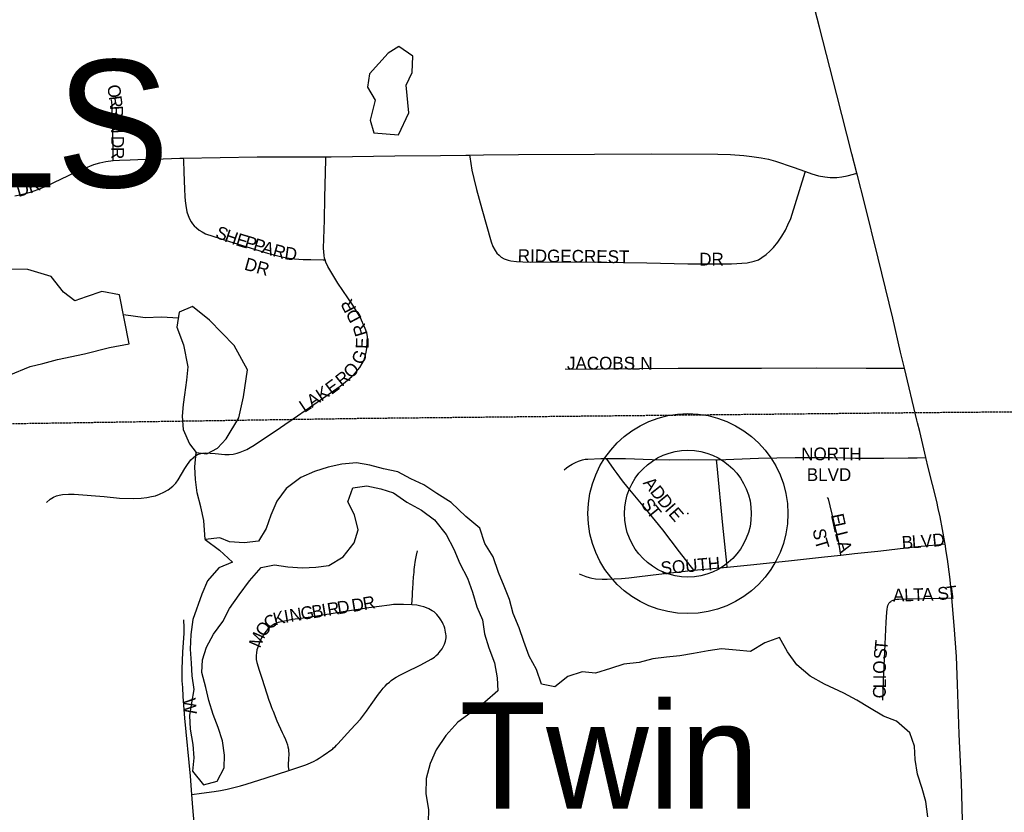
# Model space of a CAD drawing. Header units: feet. Extents: x 2113747 to 2516209, y 960708 to 1356798.
# Tile 85 of 206: x 2284998 to 2288863, y 1167205 to 1170318. Entities that reach past the tile are written whole.
import ezdxf

# ---------------------------------------------------------------- set-up
doc = ezdxf.new("R2010")
doc.units = ezdxf.units.FT
doc.header["$LTSCALE"] = 50
doc.header["$MEASUREMENT"] = 0
doc.linetypes.add('OhDOT_USTN3', pattern=[0.22, 0.165, -0.055])
for name, color, linetype in [('0_Xref', 7, 'Continuous'), ('GM_X_City_Street', 251, 'Continuous'), ('GM_X_City_Street_Text', 251, 'Continuous'), ('GM_X_Corporation_Text', 251, 'Continuous'), ('GM_X_Minor_Lake', 5, 'Continuous'), ('GM_X_Minor_River', 5, 'Continuous'), ('GM_X_State_Route', 1, 'Continuous'), ('GM_X_Township', 251, 'OhDOT_USTN3'), ('GM_X_Township_Subdivision', 4, 'Continuous'), ('GM_X_Township_Subdivision_Text', 4, 'Continuous'), ('GM_X_Unincorporated', 1, 'Continuous'), ('GM_X_Unincorporated_Location', 2, 'Continuous'), ('GM_X_Unincorporated_Text', 251, 'Continuous')]:
    doc.layers.add(name, color=color, linetype=linetype)
doc.styles.add('Styledgn030', font='dgn030.shx')

# ---------------------------------------------------------------- blocks, each defined once
blk = doc.blocks.new('Unicorp32')
at = {"layer": 'GM_X_Unincorporated'}
for radius in [392.8, 249]:
    blk.add_circle((0, 0), radius, dxfattribs=at)
blk = doc.blocks.new('POR')
at = {"layer": 'GM_X_City_Street', "flags": 128}
for points in [[(2285361.9, 1169929.7), (2285361.1, 1169950.2), (2285360, 1169982.8), (2285357.4, 1170003.2)], [(2285364.6, 1169764.5), (2285364.4, 1169802.5), (2285364.2, 1169834.2), (2285363.7, 1169855.5), (2285363.3, 1169874.1), (2285361.9, 1169929.7)], [(2284977.8, 1169625.7), (2285010.4, 1169632.4), (2285040.3, 1169640.7), (2285068.4, 1169651.1), (2285101, 1169664.6), (2285219.6, 1169720.4), (2285250.1, 1169734), (2285288.7, 1169749.2), (2285312.7, 1169756.4), (2285335.6, 1169760.8), (2285364.6, 1169764.5)], [(2285364.6, 1169764.5), (2285388.9, 1169766.6), (2285431.3, 1169768), (2285460.8, 1169769.5), (2285527.8, 1169770.9), (2285625.9, 1169773.7), (2285639.9, 1169773.9)], [(2285639.9, 1169773.9), (2285930.2, 1169779.1), (2286037.4, 1169780), (2286199.2, 1169779.8)], [(2285639.9, 1169773.9), (2285640.1, 1169766.5), (2285641.6, 1169719.7), (2285645.2, 1169652.8), (2285646.5, 1169623.6), (2285647.7, 1169606.6), (2285649.7, 1169588.7), (2285654.3, 1169563.5), (2285658.4, 1169549.2), (2285664, 1169535.9), (2285670.3, 1169524), (2285676.4, 1169516), (2285682.4, 1169508.9), (2285691.3, 1169500.6), (2285702.6, 1169491.2), (2285713.5, 1169484.7), (2285727.4, 1169477.6), (2285817.5, 1169448.2), (2285939.8, 1169410), (2285970.8, 1169401.3), (2286011.1, 1169391.2), (2286045.7, 1169383.4), (2286075.9, 1169378.5), (2286110.6, 1169376), (2286140.8, 1169376.5), (2286188.5, 1169375), (2286196.7, 1169374.8)], [(2286196.7, 1169374.8), (2286194.6, 1169381.1), (2286193.1, 1169391.5), (2286190.3, 1169421), (2286193.8, 1169530.5), (2286195.8, 1169619.9), (2286199.2, 1169768.3), (2286199.2, 1169779.8)], [(2286199.2, 1169779.8), (2286220.9, 1169779.8), (2286470.4, 1169783.6), (2286650.3, 1169784.6), (2286749.7, 1169785.9), (2286763.3, 1169786.1)], [(2286763.3, 1169786.1), (2286817.9, 1169786.7), (2286955.8, 1169788.5), (2287253.9, 1169790.3), (2287476.5, 1169790.8), (2287739, 1169789.9), (2287788.8, 1169788.2), (2287840.2, 1169784.7), (2287872.1, 1169781.2), (2287908.1, 1169776.1), (2287937.7, 1169769.9), (2287964.8, 1169762.4), (2288034.1, 1169739), (2288082.2, 1169721.7)], [(2286763.3, 1169786.1), (2286764.3, 1169778.9), (2286772.9, 1169727.4), (2286781.1, 1169694.2), (2286791.6, 1169650.6), (2286811.7, 1169575.2), (2286848.8, 1169445.7), (2286855.8, 1169427.2), (2286864.1, 1169411.8), (2286871, 1169401.6), (2286879.5, 1169392.9), (2286888.4, 1169385.9), (2286899.8, 1169379.5), (2286915, 1169373.9), (2286926.1, 1169371.3), (2286948.1, 1169368.5), (2286973.1, 1169366.9), (2287003.4, 1169366.3), (2287141.6, 1169367.4), (2287276.1, 1169366.3), (2287459.9, 1169363), (2287620.7, 1169359.9), (2287791.6, 1169358.7), (2287854.3, 1169363), (2287881.7, 1169369.2), (2287898, 1169375.1), (2287911.5, 1169383.6), (2287927.9, 1169395.7), (2287943.1, 1169408.8), (2287957.7, 1169423.9), (2287974, 1169444), (2287990.3, 1169467.9), (2288003.6, 1169491.8), (2288013.7, 1169512.4), (2288024.7, 1169537), (2288081.3, 1169719), (2288082.2, 1169721.7)], [(2288082.2, 1169721.7), (2288107.4, 1169712.6), (2288133.8, 1169705), (2288158.3, 1169700.7), (2288180, 1169698.5), (2288205.9, 1169697.8), (2288225.4, 1169700.4), (2288246.3, 1169704.7), (2288270.8, 1169711.4), (2288284.8, 1169715.3)], [(2285103.1, 1168421.7), (2285117.3, 1168435.3), (2285130, 1168442.8), (2285142.6, 1168448.5), (2285152.6, 1168451), (2285165.8, 1168453.5), (2285188.6, 1168454.9), (2285211.6, 1168455.3), (2285329, 1168445.6), (2285389.3, 1168439.2), (2285442.7, 1168437), (2285473.9, 1168439), (2285497.2, 1168441.9), (2285515.5, 1168445.1), (2285530.1, 1168448.5), (2285546.9, 1168454.8), (2285563.5, 1168462.7), (2285580.4, 1168472.2), (2285599.3, 1168485.7), (2285610.8, 1168497.7), (2285619.8, 1168510.8), (2285632.3, 1168532.9), (2285645.9, 1168555.5), (2285656.6, 1168571.1), (2285669.9, 1168589.7), (2285678.1, 1168597.8), (2285688.8, 1168606.9), (2285695.5, 1168610.8), (2285703.6, 1168613.5), (2285715, 1168616.1), (2285726.3, 1168616.6), (2285765.2, 1168614), (2285803.6, 1168610.4), (2285819.9, 1168610.4), (2285835.2, 1168612), (2285851.5, 1168615.3), (2285863.5, 1168619.2), (2285875.9, 1168624.4), (2285889, 1168630.6), (2285902.6, 1168637.7), (2285918.2, 1168647), (2285954.8, 1168671.6), (2286003.9, 1168704.8), (2286038.8, 1168728.2), (2286070.9, 1168750.5), (2286135.4, 1168795.2), (2286229.8, 1168860.3), (2286255.8, 1168879.4), (2286276.9, 1168896), (2286301.7, 1168916.8), (2286318, 1168934.5), (2286333.3, 1168952.7), (2286342.5, 1168967.6), (2286349.5, 1168982.4), (2286354.7, 1169000.2), (2286357.3, 1169012.3), (2286359.9, 1169026.7), (2286362.3, 1169051.5), (2286362.6, 1169073.8), (2286359.9, 1169087.9), (2286353.9, 1169105.3), (2286334.4, 1169150.1), (2286305, 1169196.9), (2286265.9, 1169254.2), (2286247.1, 1169283.9), (2286207.7, 1169348.4), (2286199.5, 1169366.2), (2286196.7, 1169374.8)], [(2287139.5, 1168946.4), (2287155.9, 1168946.1), (2287277.4, 1168946.4), (2287582.6, 1168948.9), (2287654.5, 1168949.2), (2287910.4, 1168950.1), (2288126.9, 1168951.1), (2288320.5, 1168949.2), (2288451.6, 1168949.3), (2288471.2, 1168949.3)]]:
    blk.add_lwpolyline(points, dxfattribs=at)
at = {"layer": 'GM_X_Minor_Lake'}
for p, q in [((2286443.7, 1170186.4), (2286370.4, 1170105.7)), ((2285427.4, 1169045.1), (2285389.9, 1169237.1)), ((2285652.5, 1168902), (2285644.7, 1168844.6))]:
    blk.add_line(p, q, dxfattribs=at)
at = {"layer": 'GM_X_Minor_Lake', "flags": 128}
for points in [[(2286370.4, 1170105.7), (2286362.8, 1170053.6), (2286393.2, 1170001.8), (2286373.8, 1169923.5), (2286388.2, 1169873.6), (2286484.2, 1169866.3), (2286525.4, 1169952.7), (2286514.6, 1170060.8), (2286538.2, 1170111), (2286541.7, 1170175.1), (2286485.5, 1170212.7), (2286443.7, 1170186.4)], [(2285389.9, 1169237.1), (2285319.9, 1169250.6), (2285258.1, 1169230.1), (2285214.2, 1169213.7), (2285170, 1169247.4), (2285121.6, 1169309.1), (2285029.4, 1169336.4), (2284941.5, 1169337.8)], [(2284956.7, 1168921.4), (2285038.4, 1168956), (2285088.3, 1168968.4), (2285146.1, 1168982.9), (2285251.8, 1169005.8), (2285349.6, 1169030.5), (2285427.4, 1169045.1)], [(2285644.7, 1168844.6), (2285639.1, 1168806.5), (2285635.4, 1168760.4), (2285639.8, 1168708.4), (2285664.3, 1168652.5), (2285690.5, 1168618.7), (2285732.5, 1168613), (2285774.3, 1168635.3), (2285808, 1168671.6), (2285857.3, 1168754.1), (2285876.6, 1168836.4), (2285891.8, 1168942.6), (2285839.1, 1169038.3), (2285742.4, 1169137.7), (2285676.1, 1169191.2), (2285624.3, 1169168.8), (2285614.7, 1169110.7), (2285641.2, 1169040.8), (2285657.9, 1168954.8), (2285652.5, 1168902)], [(2288554.9, 1167247.2), (2288540.5, 1167299.2), (2288522, 1167355.1), (2288513.6, 1167413.1), (2288511.2, 1167465.1), (2288492.8, 1167517.1), (2288440.5, 1167562.7), (2288388.4, 1167582.3), (2288334.2, 1167615.9), (2288284, 1167645.6), (2288233.8, 1167673.2), (2288157.6, 1167708.7), (2288101.4, 1167740.3), (2288049.1, 1167783.9), (2288012.7, 1167835.7), (2287980.3, 1167891.5), (2287922.5, 1167871.1), (2287866.8, 1167836.6), (2287810.8, 1167842.2), (2287752.8, 1167847.7), (2287700.9, 1167839.3), (2287643.1, 1167828.8), (2287589.2, 1167820.4), (2287537.3, 1167814), (2287483.4, 1167807.6), (2287429.5, 1167793.1), (2287369.6, 1167786.7), (2287317.8, 1167770.3), (2287258, 1167751.8), (2287206, 1167757.4), (2287150.2, 1167738.9), (2287098.5, 1167698.5), (2287046.5, 1167708.1), (2287026.1, 1167766), (2286997.7, 1167817.8), (2286977.2, 1167875.8), (2286958.8, 1167929.7), (2286934.4, 1167985.5), (2286920, 1168041.5), (2286899.6, 1168093.4), (2286877.2, 1168147.3), (2286856.7, 1168209.2), (2286824.4, 1168261), (2286803.9, 1168320.9), (2286749.6, 1168366.6), (2286691.2, 1168422.2), (2286635, 1168457.8), (2286584.8, 1168491.4), (2286532.6, 1168515.1), (2286482.4, 1168542.7), (2286426.4, 1168554.3), (2286372.3, 1168567.9), (2286320.3, 1168577.5), (2286262.4, 1168573), (2286208.5, 1168560.6), (2286154.7, 1168544.2), (2286100.9, 1168519.7), (2286043.3, 1168477.2), (2286007.7, 1168426.9), (2285984.2, 1168372.6), (2285964.6, 1168320.4), (2285935, 1168270.1), (2285879.1, 1168263.7), (2285821, 1168267.7), (2285783.7, 1168283.7), (2285725.1, 1168276.5), (2285781.4, 1168234.9), (2285833.7, 1168187.3), (2285780, 1168164.8), (2285734.4, 1168114.4), (2285712.8, 1168062.2), (2285677.6, 1167961.8), (2285670.1, 1167903.7), (2285666.5, 1167845.6), (2285671, 1167791.6), (2285673.3, 1167741.5), (2285681.8, 1167687.5), (2285672.2, 1167635.4), (2285664.6, 1167585.3), (2285667, 1167531.2), (2285677.4, 1167471.2), (2285681.8, 1167419.2), (2285676.3, 1167367.1), (2285718.6, 1167313.4), (2285772.5, 1167327.8), (2285800.1, 1167380.1), (2285801.7, 1167430.2), (2285793.2, 1167486.2), (2285776.8, 1167538.1), (2285756.5, 1167590), (2285740.1, 1167643.9), (2285727.7, 1167695.9), (2285713.2, 1167753.9), (2285714.8, 1167803.9), (2285730.4, 1167854.1), (2285758, 1167904.4), (2285795.6, 1167954.7), (2285821.2, 1168005), (2285858.7, 1168059.3), (2285900.3, 1168113.7), (2285945.8, 1168166.1)], [(2285945.8, 1168166.1), (2285997.7, 1168176.5), (2286049.7, 1168168.9), (2286107.7, 1168165.4), (2286159.6, 1168167.8), (2286211.5, 1168174.2), (2286267.2, 1168208.6), (2286310.8, 1168263), (2286326.3, 1168315.2), (2286311.9, 1168373.2), (2286285.5, 1168425), (2286305.1, 1168479.2), (2286361, 1168487.7), (2286415, 1168476.1), (2286465.1, 1168460.5), (2286517.4, 1168422.8), (2286575.5, 1168391.2), (2286625.8, 1168353.6), (2286672.2, 1168295.9), (2286702.6, 1168238.1), (2286725.1, 1168182.1), (2286755.5, 1168124.3), (2286775.9, 1168070.4), (2286792.3, 1168012.5), (2286814.7, 1167960.6), (2286823.1, 1167906.6), (2286839.5, 1167850.6), (2286862, 1167792.8), (2286872.4, 1167732.8), (2286874.8, 1167682.7), (2286823.2, 1167638.3), (2286769.6, 1167597.8), (2286717.9, 1167559.4), (2286670.4, 1167507), (2286632.8, 1167450.6), (2286609.3, 1167396.4), (2286593.7, 1167338.2), (2286592.2, 1167278.1), (2286602.7, 1167216.1), (2286601.1, 1167166)], [(2288563.3, 1167187.2), (2288554.9, 1167247.2)]]:
    blk.add_lwpolyline(points, dxfattribs=at)
at = {"layer": 'GM_X_Minor_River', "flags": 128}
for points in [[(2285620.5, 1169145.9), (2285554.5, 1169150.2), (2285490.5, 1169147.8), (2285405.2, 1169158.7)], [(2285725.1, 1168276.5), (2285720.6, 1168350.6), (2285708.1, 1168404.6), (2285693.7, 1168460.5), (2285687.3, 1168512.5), (2285684.9, 1168562.6), (2285690.5, 1168618.7)]]:
    blk.add_lwpolyline(points, dxfattribs=at)
at = {"layer": 'GM_X_State_Route', "flags": 128}
for points in [[(2288206.3, 1170022.4), (2288138.2, 1170289), (2288090.5, 1170472.1), (2287995.1, 1170840.2), (2287968.6, 1170948.5), (2287919.3, 1171149.1), (2287885.3, 1171282.5), (2287828.5, 1171505), (2287727, 1171906), (2287637.7, 1172259.6), (2287629.2, 1172293.4), (2287625.9, 1172305.6)], [(2288523.1, 1168734.5), (2288520.5, 1168745.2), (2288471.2, 1168949.3), (2288455.9, 1169012.9), (2288425.3, 1169145.8), (2288368.3, 1169381), (2288314.1, 1169598.5), (2288287, 1169706.7), (2288284.8, 1169715.3), (2288265.3, 1169791.3), (2288206.3, 1170022.4)], [(2288699, 1167174.3), (2288694.8, 1167322), (2288686.3, 1167512.2), (2288679.9, 1167709), (2288675, 1167817.5), (2288666.7, 1167938.4), (2288657.9, 1168047.2), (2288657.4, 1168052.9), (2288650, 1168130.3), (2288640.7, 1168199.7), (2288635.2, 1168229.1), (2288631.1, 1168259.3), (2288630.4, 1168264.6), (2288621, 1168316.3), (2288611.2, 1168365.9), (2288604.1, 1168398.1), (2288597.9, 1168426), (2288564.4, 1168559.8), (2288555.2, 1168598.8), (2288531.4, 1168700.7), (2288523.1, 1168734.5)]]:
    blk.add_lwpolyline(points, dxfattribs=at)
at = {"layer": 'GM_X_Township', "flags": 128}
blk.add_lwpolyline([(2273464.5, 1168621), (2274221.7, 1168649.1), (2275701.7, 1168644.7), (2277283, 1168666.7), (2279752.9, 1168691.5), (2283763.4, 1168713.6), (2286335.4, 1168752.7), (2288511.1, 1168775.2), (2290764.5, 1168794.1), (2291345.6, 1168797.4), (2292060.1, 1168786.7), (2297619.1, 1168802.5), (2298939.3, 1168800.1), (2298977.5, 1164715.2), (2298994.5, 1162899.3), (2299028.4, 1155427.9), (2299047.6, 1152560.7), (2299031.8, 1145317.1), (2299033.2, 1144175.6), (2297666.9, 1144176.2), (2295497.7, 1144177), (2292292.6, 1144206.4), (2290241, 1144200.7), (2286546.8, 1144190.6), (2284989, 1144172.2), (2284147.3, 1144164.5), (2283046.1, 1144163.7), (2282945.7, 1144162.9), (2282615.9, 1144160.3), (2282223.6, 1144167.6), (2278962.2, 1144111.4), (2276673.1, 1144104.1), (2276352.4, 1144118), (2275977.4, 1144134.4), (2275848.1, 1144130), (2274451, 1144099.7), (2273706.6, 1144116.6), (2273652, 1147705.5), (2273648.4, 1148193.1), (2273644.5, 1148717.3), (2273636.5, 1149823), (2273631.6, 1150488), (2273596.3, 1155295.4), (2273585.4, 1158808.2), (2273559.6, 1160545.6), (2273539.3, 1163371.7), (2273485.8, 1167056), (2273464.5, 1168621)], dxfattribs=at)
at = {"layer": 'GM_X_Township_Subdivision', "flags": 128}
for points in [[(2287135.8, 1168549.9), (2287144.5, 1168557.5), (2287153.8, 1168564.6), (2287166.5, 1168572.5), (2287179.6, 1168579.3), (2287191.9, 1168584.4), (2287206.6, 1168590), (2287217.7, 1168592), (2287228.4, 1168592.7), (2287278.7, 1168595.1), (2287300.9, 1168595.1)], [(2287300.9, 1168595.1), (2287376.2, 1168595.1), (2287480.2, 1168590.6), (2287547.3, 1168589.8), (2287622.7, 1168590.3), (2287733.2, 1168589.4)], [(2287644.8, 1168155.7), (2287588.2, 1168228.7), (2287522.7, 1168314.3), (2287464.4, 1168384.7), (2287386.7, 1168479.1), (2287364.8, 1168507.2), (2287342.8, 1168535.5), (2287331.6, 1168551.4), (2287300.9, 1168595.1)], [(2287733.2, 1168589.4), (2287737.9, 1168589.3), (2287898.2, 1168596.3), (2288042.1, 1168598.6), (2288188.3, 1168598.3), (2288279.4, 1168596.1), (2288390.6, 1168595.7), (2288485.5, 1168596.9), (2288521.4, 1168597.9), (2288555.2, 1168598.8)], [(2287775.6, 1168168.2), (2287773.9, 1168184.2), (2287758, 1168333.3), (2287735.5, 1168565.3), (2287733.2, 1168589.4)], [(2288222.1, 1168215.6), (2288216.3, 1168249.3), (2288212.5, 1168271.7), (2288194.5, 1168348.8), (2288172.7, 1168435.9), (2288169.7, 1168441.6)], [(2288222.1, 1168215.6), (2288274.7, 1168221.7), (2288366.6, 1168231), (2288401.4, 1168235.3), (2288454.2, 1168241.5), (2288537.2, 1168250.2), (2288597.6, 1168256.1), (2288631.1, 1168259.3)], [(2286537.8, 1168020.3), (2286538.5, 1168039.2), (2286539.2, 1168056.3), (2286540.1, 1168071.4), (2286540.9, 1168083.4), (2286544.2, 1168129.4), (2286545, 1168138.1), (2286545.8, 1168147.8), (2286546.6, 1168158.4), (2286547.4, 1168168.4), (2286548.6, 1168176.8), (2286550.8, 1168187.8), (2286553.2, 1168201.7), (2286555.8, 1168215.5), (2286559.1, 1168232.5)], [(2287775.6, 1168168.2), (2287880.5, 1168178.3), (2288027.3, 1168193.9), (2288157.3, 1168208), (2288222.1, 1168215.6)], [(2287194.1, 1168141.6), (2287207.2, 1168136.4), (2287220.7, 1168130.9), (2287233.8, 1168127.3), (2287244.5, 1168124.9), (2287258.4, 1168122.5), (2287285, 1168121.3), (2287304.1, 1168121.3), (2287331.1, 1168121.7), (2287359.7, 1168123.6), (2287389.1, 1168126), (2287430.8, 1168130.8), (2287506.6, 1168139.9), (2287644.8, 1168155.7)], [(2287644.8, 1168155.7), (2287775.6, 1168168.2)], [(2285673.9, 1167275.1), (2285711.7, 1167279.9), (2285761.3, 1167286.3), (2285785.8, 1167291.1), (2285811.5, 1167296), (2285828.3, 1167300.1), (2285843.2, 1167303.6), (2285864.5, 1167309.5), (2285887.2, 1167315.8), (2285965.8, 1167340.7), (2286053.9, 1167369.3), (2286121.2, 1167392.3), (2286138.7, 1167399.9), (2286153.8, 1167406.5), (2286163.1, 1167411.6), (2286173.4, 1167417.3), (2286181.6, 1167422.7), (2286189.6, 1167428), (2286226.4, 1167454.8), (2286230, 1167457.8), (2286236.1, 1167462.9), (2286242, 1167469.5), (2286246.3, 1167474.4), (2286298, 1167531), (2286335, 1167571.5), (2286358.9, 1167601.8), (2286378, 1167628.1), (2286406.1, 1167668.8), (2286417.2, 1167682.9), (2286424.7, 1167692.3), (2286432.8, 1167701), (2286440.7, 1167709.4), (2286448.9, 1167716.5), (2286456, 1167722.6), (2286465.7, 1167729.2), (2286475.4, 1167735.8), (2286492.1, 1167744.9), (2286510.4, 1167754.8), (2286572.1, 1167784.8), (2286612.7, 1167806.1), (2286625.9, 1167814.4), (2286633, 1167820.8), (2286639.9, 1167827.1), (2286644.9, 1167832.9), (2286650.3, 1167839.1), (2286656.2, 1167847.8), (2286660.8, 1167854.9), (2286666, 1167866.1), (2286669.6, 1167877.9), (2286671.5, 1167890), (2286671.7, 1167898.1), (2286671.1, 1167905.5), (2286669.9, 1167912.7), (2286668.6, 1167921), (2286666.2, 1167928.5), (2286663.9, 1167936), (2286660.3, 1167943.6), (2286657.2, 1167950.3), (2286650.9, 1167960.6), (2286645.5, 1167969.4), (2286640.7, 1167975.5), (2286635.7, 1167981.7), (2286630.1, 1167987.7), (2286624.6, 1167992), (2286617.6, 1167996.6), (2286610.9, 1168000.3), (2286603.6, 1168004.1), (2286594.7, 1168008.1), (2286584.1, 1168012.3), (2286572.4, 1168015.1), (2286557.3, 1168018.4), (2286538.7, 1168020.3), (2286537.8, 1168020.3)], [(2286537.8, 1168020.3), (2286504.6, 1168021.7), (2286492.6, 1168021.7), (2286482.1, 1168021.7), (2286465.2, 1168020.8), (2286449.9, 1168019.2), (2286368.9, 1168008.3), (2286274.9, 1167994.5), (2286148.2, 1167972.8), (2286110.7, 1167967.4), (2286068.8, 1167962.3), (2286011.7, 1167950.2), (2285999.4, 1167945.1), (2285992.6, 1167941), (2285985.4, 1167936.2), (2285979.5, 1167931.2), (2285970.5, 1167922.8), (2285965, 1167916.1), (2285960, 1167909.9), (2285954.3, 1167900.8), (2285948.7, 1167892), (2285943.4, 1167882.1), (2285939.6, 1167873.3), (2285936.3, 1167864.5), (2285933.4, 1167856), (2285929.2, 1167843.2), (2285927.1, 1167832.1), (2285926.2, 1167820.5), (2285926.1, 1167805.9), (2285928.5, 1167793.7), (2285937.4, 1167763.9), (2285949, 1167728.2), (2285975.5, 1167646.2), (2285980.7, 1167632.2), (2285984.8, 1167621.2), (2285989, 1167609.9), (2285992.1, 1167602.2), (2286006.9, 1167565.1), (2286028.4, 1167518.8), (2286034.4, 1167505.3), (2286040.5, 1167491.6), (2286045, 1167480.9), (2286048.6, 1167470), (2286050.7, 1167461.8), (2286052.3, 1167453.6), (2286053.4, 1167444.8), (2286053.9, 1167436.7), (2286053.6, 1167429.1), (2286053.4, 1167419.8), (2286052.4, 1167410.6), (2286051.3, 1167398.4), (2286051.6, 1167383.2), (2286053.9, 1167369.3)], [(2288386.3, 1167645.1), (2288388.8, 1167720.2), (2288392.1, 1167778.9), (2288399.5, 1167952.2), (2288402.4, 1167991.3), (2288403.5, 1168003.5), (2288404.5, 1168010.3), (2288405.9, 1168016.9), (2288408.2, 1168023), (2288411.1, 1168027.5), (2288414.2, 1168030.7), (2288417.5, 1168033.3), (2288421, 1168035.6)], [(2288421, 1168035.6), (2288426.5, 1168038.5), (2288430.8, 1168040.1), (2288435.3, 1168041.2), (2288441.3, 1168041.9), (2288448.9, 1168042.7), (2288478.5, 1168043.8), (2288610.6, 1168046.3), (2288657.9, 1168047.2)], [(2285673.9, 1167275.1), (2285668.3, 1167347.4), (2285645.9, 1167575.2), (2285639.7, 1167659.6), (2285637.5, 1167695.5), (2285635.9, 1167721.9), (2285636, 1167747.5), (2285636, 1167768.1), (2285638.7, 1167833.9), (2285643.1, 1167909), (2285643.1, 1167918.6), (2285643.1, 1167930.1), (2285642.8, 1167941.5), (2285642.1, 1167951), (2285641.5, 1167960.9)], [(2285686, 1167119.8), (2285677.9, 1167224), (2285673.9, 1167275.1)]]:
    blk.add_lwpolyline(points, dxfattribs=at)
at = {"layer": 'GM_X_Unincorporated_Location'}
blk.add_point((2287621, 1168378.2), dxfattribs=at)
at = {"color": 7, "linetype": 'Continuous', "lineweight": 0}
blk.add_blockref('Unicorp32', (2287621, 1168378.2), dxfattribs=at)
at = {"layer": 'GM_X_City_Street_Text', "char_height": 50, "attachment_point": 7, "line_spacing_factor": 0.8, "style": 'Styledgn030'}
for s, insert, rotation in [('{\\Fdgn000|c0;\\C256;O}', (2285339.6, 1170058.3), 279.8396), ('{\\Fdgn000|c0;\\C256;R}', (2285347, 1170015.9), 277.9412), ('{\\Fdgn000|c0;\\C256;R}', (2285352.2, 1169979), 273.3294), ('{\\Fdgn000|c0;\\C256;I}', (2285354.5, 1169940.1), 272.2295), ('{\\Fdgn000|c0;\\C256;N}', (2285355.3, 1169918.2), 271.9456), ('{\\Fdgn000|c0;\\C256;D}', (2285357, 1169862), 270.153), ('{\\Fdgn000|c0;\\C256;R}', (2285357.1, 1169818.1), 270), ('{\\Fdgn000|c0;\\C256;R}', (2285038.3, 1169634.6), 19.1358), ('{\\Fdgn000|c0;\\C256;D}', (2284992.4, 1169621.3), 16.0355), ('{\\Fdgn000|c0;\\C256;S}', (2285762, 1169463.2), 337.5798), ('{\\Fdgn000|c0;\\C256;H}', (2285798.3, 1169448.3), 340.8593), ('{\\Fdgn000|c0;\\C256;E}', (2285843, 1169432.9), 343.4916), ('{\\Fdgn000|c0;\\C256;P}', (2285876.9, 1169422.9), 343.5868), ('{\\Fdgn000|c0;\\C256;P}', (2285910.7, 1169412.9), 343.6102), ('{\\Fdgn000|c0;\\C256;A}', (2285944.4, 1169403), 343.5833), ('{\\Fdgn000|c0;\\C256;R}', (2285987.6, 1169390.3), 344.4367), ('{\\Fdgn000|c0;\\C256;D}', (2286035.1, 1169377.7), 352.1337), ('{\\Fdgn000|c0;\\C256;RIDGECREST}', (2286952.8, 1169365.9), 359.3484), ('{\\Fdgn000|c0;\\C256;DR}', (2285876.3, 1169337), 344.474), ('{\\Fdgn000|c0;\\C256;DR}', (2287665.4, 1169352.7), 0), ('{\\Fdgn000|c0;\\C256;R}', (2286321.2, 1169183.8), 117.5098), ('{\\Fdgn000|c0;\\C256;D}', (2286341.7, 1169145.2), 118.0121), ('{\\Fdgn000|c0;\\C256;R}', (2286364.8, 1169083.4), 107.2359), ('{\\Fdgn000|c0;\\C256;E}', (2286366.8, 1169024.7), 88.0963), ('{\\Fdgn000|c0;\\C256;G}', (2286345.1, 1168959.7), 67.9827), ('{\\Fdgn000|c0;\\C256;JACOBS}', (2287146.2, 1168943.5), 0), ('{\\Fdgn000|c0;\\C256;LN}', (2287397, 1168943.5), 0), ('{\\Fdgn000|c0;\\C256;O}', (2286299, 1168905.1), 45.4453), ('{\\Fdgn000|c0;\\C256;R}', (2286262.6, 1168874.8), 39.229), ('{\\Fdgn000|c0;\\C256;K}', (2286182, 1168817.1), 33.7303), ('{\\Fdgn000|c0;\\C256;E}', (2286221.3, 1168843.5), 36.4413), ('{\\Fdgn000|c0;\\C256;A}', (2286145.4, 1168792.7), 33.7386), ('{\\Fdgn000|c0;\\C256;L}', (2286116.1, 1168773.1), 33.7431)]:
    blk.add_mtext(s, dxfattribs=dict(at, insert=insert, rotation=rotation))
at = {"layer": 'GM_X_Corporation_Text', "insert": (2278340.9, 1169652.6), "char_height": 500, "attachment_point": 7, "rotation": 0, "line_spacing_factor": 0.8, "style": 'Styledgn030'}
blk.add_mtext('{\\Fdgn000|c0;\\C256;SUGAR BUSH KNOLLS}', dxfattribs=at)
at = {"layer": 'GM_X_Township_Subdivision_Text', "char_height": 50, "attachment_point": 7, "line_spacing_factor": 0.8, "style": 'Styledgn030'}
for s, insert, rotation in [('{\\Fdgn000|c0;\\C256;NORTH}', (2288065.8, 1168587.1), 0), ('{\\Fdgn000|c0;\\C256;BLVD}', (2288087.8, 1168506.4), 0), ('{\\Fdgn000|c0;\\C256;A}', (2287442.7, 1168497.9), 308.4003), ('{\\Fdgn000|c0;\\C256;D}', (2287470.1, 1168463.5), 308.402), ('{\\Fdgn000|c0;\\C256;D}', (2287498.1, 1168428.2), 309.28), ('{\\Fdgn000|c0;\\C256;S}', (2287433.4, 1168415.5), 306.2142), ('{\\Fdgn000|c0;\\C256;T}', (2287456.1, 1168384.5), 308.809), ('{\\Fdgn000|c0;\\C256;I}', (2287527.5, 1168392.3), 311.2225), ('{\\Fdgn000|c0;\\C256;E}', (2287542, 1168375.7), 311.1911), ('{\\Fdgn000|c0;\\C256;E}', (2288182.1, 1168372.6), 282.3599), ('{\\Fdgn000|c0;\\C256;L}', (2288189.6, 1168338.3), 282.3526), ('{\\Fdgn000|c0;\\C256;S}', (2288110.2, 1168315.8), 279.2198), ('{\\Fdgn000|c0;\\C256;L}', (2288197.6, 1168302), 283.8714), ('{\\Fdgn000|c0;\\C256;B}', (2288462.3, 1168239.5), 3.8642), ('{\\Fdgn000|c0;\\C256;L}', (2288501.8, 1168242.2), 3.8559), ('{\\Fdgn000|c0;\\C256;V}', (2288537, 1168244.6), 3.849), ('{\\Fdgn000|c0;\\C256;D}', (2288583.6, 1168247.8), 6.1308), ('{\\Fdgn000|c0;\\C256;T}', (2288117.9, 1168272.3), 286.4934), ('{\\Fdgn000|c0;\\C256;A}', (2288207.3, 1168263.2), 287.7507), ('{\\Fdgn000|c0;\\C256;SOUTH}', (2287516.4, 1168138.4), 4.9669), ('{\\Fdgn000|c0;\\C256;A}', (2288426.8, 1168032.7), 1.4206), ('{\\Fdgn000|c0;\\C256;L}', (2288470.8, 1168033.8), 1.4205), ('{\\Fdgn000|c0;\\C256;T}', (2288506, 1168034.7), 1.4205), ('{\\Fdgn000|c0;\\C256;A}', (2288541.2, 1168035.6), 1.4206), ('{\\Fdgn000|c0;\\C256;S}', (2288603.2, 1168037.5), 5.3325), ('{\\Fdgn000|c0;\\C256;T}', (2288640.9, 1168041.1), 7.4857), ('{\\Fdgn000|c0;\\C256;B}', (2286148.2, 1167966.7), 9.1125), ('{\\Fdgn000|c0;\\C256;I}', (2286187.3, 1167972.9), 9.1187), ('{\\Fdgn000|c0;\\C256;R}', (2286209, 1167976.4), 9.1125), ('{\\Fdgn000|c0;\\C256;D}', (2286248.1, 1167982.7), 9.1204), ('{\\Fdgn000|c0;\\C256;D}', (2286304.6, 1167991.8), 9.1204), ('{\\Fdgn000|c0;\\C256;R}', (2286349.4, 1167999), 10.2272), ('{\\Fdgn000|c0;\\C256;K}', (2285999.5, 1167938.9), 14.0203), ('{\\Fdgn000|c0;\\C256;I}', (2286039.9, 1167949.1), 9.7067), ('{\\Fdgn000|c0;\\C256;N}', (2286061.3, 1167952.7), 9.1101), ('{\\Fdgn000|c0;\\C256;G}', (2286104.8, 1167959.7), 9.1204), ('{\\Fdgn000|c0;\\C256;O}', (2285958.6, 1167889.8), 52.9378), ('{\\Fdgn000|c0;\\C256;C}', (2285980.1, 1167919.7), 38.9254), ('{\\Fdgn000|c0;\\C256;M}', (2285940.7, 1167847.4), 66.1318), ('{\\Fdgn000|c0;\\C256;T}', (2288403.6, 1167839.1), 85.048), ('{\\Fdgn000|c0;\\C256;S}', (2288400.7, 1167804), 85.1592), ('{\\Fdgn000|c0;\\C256;O}', (2288398.6, 1167748.6), 88.3603), ('{\\Fdgn000|c0;\\C256;L}', (2288398.5, 1167692.2), 89.9457), ('{\\Fdgn000|c0;\\C256;I}', (2288398.6, 1167727.4), 89.9563), ('{\\Fdgn000|c0;\\C256;C}', (2288398.5, 1167652.6), 89.9514), ('{\\Fdgn000|c0;\\C256;W}', (2285638.7, 1167652.1), 274.3961)]:
    blk.add_mtext(s, dxfattribs=dict(at, insert=insert, rotation=rotation))
at = {"layer": 'GM_X_Unincorporated_Text', "insert": (2286723.8, 1167220), "char_height": 417, "attachment_point": 7, "rotation": 0, "line_spacing_factor": 0.8, "style": 'Styledgn030'}
blk.add_mtext('{\\Fdgn000|c0;\\C256;Twin}', dxfattribs=at)

msp = doc.modelspace()

# ---------------------------------------------------------------- block references
at = {"layer": '0_Xref'}
msp.add_blockref('POR', (0, 0), dxfattribs=at)

doc.saveas('drawing.dxf')
